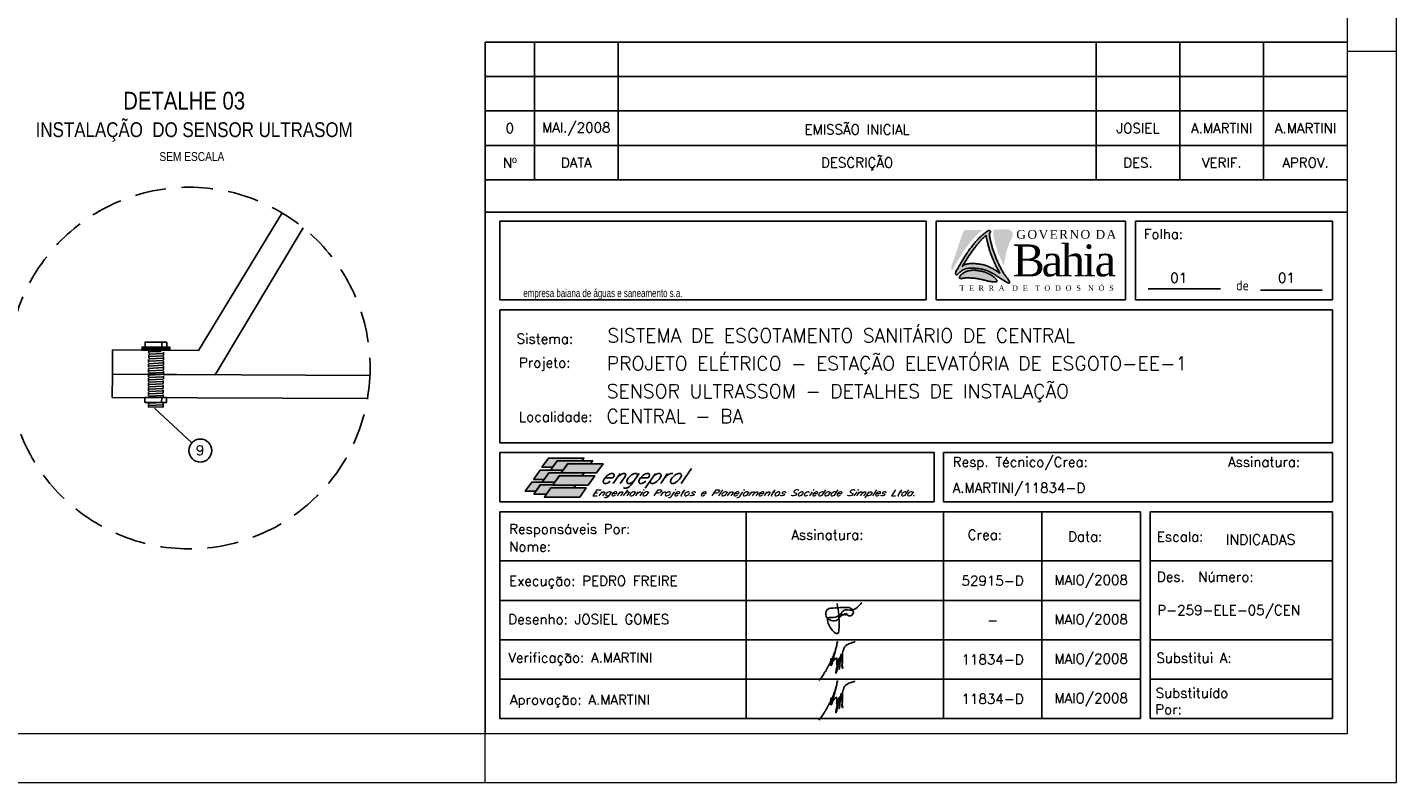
# Model space of a CAD drawing. Header units: millimetres. Extents: x 231 to 651, y 33 to 330.
# Tile 2 of 3: x 373 to 651, y 33 to 187. Entities that reach past the tile are written whole.
import ezdxf
from ezdxf.enums import TextEntityAlignment as Align

# ---------------------------------------------------------------- set-up
doc = ezdxf.new("R2010")
doc.units = ezdxf.units.MM
doc.linetypes.add('HIDDEN', pattern=[9.525, 6.35, -3.175])
for name, color, linetype in [('CARIMBO', 7, 'Continuous'), ('LOGOTIPO', 255, 'Continuous'), ('M_EXT_02', 2, 'Continuous'), ('TEXTO PROJ', 2, 'Continuous')]:
    doc.layers.add(name, color=color, linetype=linetype)
doc.layers.add('PADRÃO', color=7, linetype='Continuous', lineweight=9)
doc.styles.add('ARIAL', font='ARIALN.TTF')
doc.styles.add('ISOCP', font='ARIAL.TTF')
doc.styles.add('ROMAMS', font='ROMANS.shx')
doc.styles.add('ROMANS', font='ROMANS.SHX')
pattern_1 = [(2.73099, (-788.08273, -347.0453), (-0.02269176, 0.47570892), [])]

# ---------------------------------------------------------------- blocks, each defined once
blk = doc.blocks.new('A$C25731E86')
at = {"layer": 'LOGOTIPO'}
for color, points in [(182, [(32.3, -24.6), (33, -23.7), (33.6, -22.9), (34.3, -22), (34.9, -21.2), (35.5, -20.5), (36.1, -19.8), (36.7, -19.1), (37.3, -18.4), (37.9, -17.7), (38.5, -17), (39.1, -16.4), (39.7, -15.7), (40.3, -15.1), (40.9, -14.4), (41.6, -13.8), (42.3, -13.1), (42.9, -12.5), (43.7, -11.9), (44.4, -11.2), (45.1, -10.6), (45.9, -10), (46.6, -9.4), (47.3, -8.9), (47.4, -8.8), (30.2, -8.8), (27.7, -10.6), (25.8, -15.8), (22.3, -25.7), (19.3, -35.3), (15.4, -45.6), (15.4, -48.2), (15.4, -49.4), (16.7, -49.4), (17.7, -47.8), (19.1, -45.3), (20.4, -42.9), (21.7, -40.7), (23, -38.6), (24.2, -36.7), (25.3, -34.9), (26.4, -33.2), (27.4, -31.7), (28.3, -30.3), (29.2, -29), (30, -27.7), (30.8, -26.6), (31.6, -25.6)]), (182, [(68.7, -45.1), (68.1, -43.9), (67.6, -42.7), (67, -41.6), (66.5, -40.4), (66, -39.2), (65.5, -38.1), (65, -37), (64.6, -36), (64.2, -35), (63.8, -34.1), (63.4, -33.1), (63, -32.2), (62.7, -31.3), (62.4, -30.4), (62.1, -29.5), (61.8, -28.6), (61.5, -27.6), (61.2, -26.7), (60.9, -25.7), (60.6, -24.8), (60.3, -23.9), (60.1, -23), (59.9, -22.1), (59.6, -21.3), (59.4, -20.4), (59.2, -19.7), (59, -18.9), (58.9, -18.2), (58.7, -17.5), (58.6, -16.8), (58.4, -16.2), (58.3, -15.6), (58.2, -15.1), (58.1, -14.6), (58, -14.1), (58, -8.8), (68.1, -8.2), (73.4, -8.4), (76.7, -10), (78, -13.4), (77.1, -16.8), (74.3, -22.1), (71.4, -30.6)]), (11, [(23.7, -57.7), (23.8, -57.9), (23.9, -58), (24.1, -58.1), (24.3, -58.2), (24.5, -58.3), (24.8, -58.3), (25.1, -58.3), (25.4, -58.3), (25.7, -58.2), (26.1, -58.2), (26.5, -58.1), (27, -58), (27.4, -57.9), (27.9, -57.8), (28.5, -57.7), (29, -57.6), (29.6, -57.5), (30.2, -57.5), (30.9, -57.5), (31.6, -57.5), (32.3, -57.5), (33, -57.5), (33.8, -57.6), (34.7, -57.6), (35.5, -57.7), (36.4, -57.7), (37.4, -57.8), (38.4, -57.9), (39.4, -58), (40.4, -58.1), (41.4, -58.2), (42.4, -58.4), (43.5, -58.6), (44.5, -58.8), (45.6, -59.1), (46.6, -59.3), (47.6, -59.6), (48.5, -59.8), (49.5, -60), (50.4, -60.3), (51.2, -60.5), (52, -60.7), (52.8, -60.8), (53.5, -61), (54.2, -61.1), (54.8, -61.2), (55.5, -61.3), (56, -61.4), (56.6, -61.5), (57.1, -61.6), (57.6, -61.6), (58.1, -61.7), (58.5, -61.7), (58.9, -61.7), (59.3, -61.7), (59.6, -61.7), (60, -61.7), (60.3, -61.7), (60.5, -61.7), (60.8, -61.7), (61, -61.6), (61.2, -61.6), (61.3, -61.5), (61.5, -61.4), (61.6, -61.3), (61.7, -61.2), (61.7, -61.1), (61.8, -60.9), (61.8, -60.8), (61.7, -60.6), (61.7, -60.4), (61.6, -60.2), (61.5, -59.9), (61.4, -59.7), (61.2, -59.4), (61, -59.1), (60.8, -58.8), (60.6, -58.5), (60.3, -58.2), (60, -57.9), (59.6, -57.5), (59.2, -57.2), (58.8, -56.8), (58.3, -56.4), (57.8, -56), (57.3, -55.6), (56.7, -55.3), (56.2, -54.9), (55.5, -54.5), (54.9, -54.1), (54.2, -53.7), (53.5, -53.4), (52.7, -53), (52, -52.7), (51.2, -52.4), (50.4, -52.1), (49.7, -51.8), (48.9, -51.5), (48.1, -51.3), (47.3, -51.1), (46.5, -50.9), (45.7, -50.7), (44.9, -50.6), (44.2, -50.4), (43.4, -50.3), (42.7, -50.2), (42, -50.1), (41.3, -50), (40.6, -50), (39.9, -49.9), (39.2, -49.9), (38.5, -49.9), (37.7, -49.9), (37, -49.9), (36.2, -49.9), (35.5, -50), (34.7, -50.1), (33.9, -50.2), (33.2, -50.3), (32.5, -50.5), (31.8, -50.7), (31.1, -50.9), (30.5, -51.1), (29.8, -51.4), (29.2, -51.7), (28.6, -52), (28.1, -52.3), (27.5, -52.6), (27, -53), (26.5, -53.4), (26.1, -53.8), (25.7, -54.2), (25.3, -54.6), (24.9, -54.9), (24.6, -55.3), (24.3, -55.7), (24.1, -56), (23.9, -56.3), (23.8, -56.6), (23.7, -56.9), (23.6, -57.1), (23.6, -57.4), (23.6, -57.6)])]:
    blk.add_hatch(color=color, dxfattribs=at).paths.add_polyline_path(points)
h = blk.add_hatch(color=156, dxfattribs=at)
h.paths.add_polyline_path([(69.3, -60.5), (68.6, -60.1), (67.8, -59.7), (67, -59.2), (66.2, -58.6), (65.3, -58.1), (64.5, -57.6), (63.6, -57), (62.7, -56.4), (61.8, -55.8), (60.9, -55.2), (60, -54.6), (59.1, -54.1), (58.1, -53.5), (57.2, -52.9), (56.2, -52.4), (55.2, -51.9), (54.2, -51.4), (53.2, -50.9), (52.2, -50.5), (51.1, -50.1), (50.1, -49.7), (49, -49.4), (47.9, -49.1), (46.7, -48.8), (45.6, -48.6), (44.5, -48.4), (43.4, -48.2), (42.3, -48.1), (41.2, -48), (40.2, -47.9), (39.2, -47.8), (38.2, -47.7), (37.3, -47.7), (36.5, -47.7), (35.6, -47.7), (34.8, -47.7), (34.1, -47.8), (33.4, -47.8), (32.7, -47.9), (32, -48), (31.4, -48.1), (30.8, -48.2), (30.2, -48.4), (29.6, -48.5), (29, -48.7), (28.5, -49), (28, -49.2), (27.4, -49.5), (26.9, -49.8), (26.4, -50.1), (25.9, -50.4), (25.4, -50.8), (25, -51.1), (24.6, -51.5), (24.2, -51.8), (23.8, -52.2), (23.4, -52.5), (23.1, -52.9), (22.6, -53.4), (22.1, -53.9), (21.6, -54.2), (21, -54.4), (20.3, -54.3), (19.8, -53.9), (19.7, -53.3), (19.8, -52.8), (19.9, -52.2), (20.1, -51.4), (20.5, -50.4), (21.9, -47.9), (23.3, -45.5), (24.6, -43.3), (25.8, -41.2), (27, -39.3), (28.1, -37.5), (29.2, -35.8), (30.2, -34.3), (31.1, -32.9), (32, -31.6), (32.9, -30.4), (33.7, -29.2), (34.4, -28.2), (35.1, -27.2), (35.8, -26.3), (36.5, -25.5), (37.1, -24.6), (37.7, -23.9), (38.4, -23.1), (39, -22.4), (39.6, -21.7), (40.1, -21), (40.7, -20.3), (41.3, -19.6), (41.9, -19), (42.5, -18.3), (43.2, -17.7), (43.8, -17), (44.4, -16.4), (45.1, -15.7), (45.8, -15.1), (46.5, -14.5), (47.2, -13.8), (48, -13.2), (48.7, -12.6), (49.4, -12), (50.2, -11.5), (50.8, -11), (51.4, -10.6), (52, -10.2), (52.7, -9.8), (53.4, -9.5), (54, -9.4), (54.6, -9.6), (55, -10), (55.2, -10.6), (55.1, -11.3), (54.8, -11.7), (54.6, -12), (54.6, -12.1), (54.5, -12.2), (54.4, -12.4), (54.3, -12.5), (54.3, -12.6), (54.2, -12.8), (54.2, -12.9), (54.1, -13.1), (54.1, -13.3), (54.1, -13.5), (54.1, -13.8), (54.2, -14), (54.2, -14.4), (54.2, -14.7), (54.3, -15.1), (54.4, -15.5), (54.4, -16), (54.5, -16.5), (54.6, -17), (54.8, -17.5), (54.9, -18.1), (55, -18.7), (55.2, -19.4), (55.3, -20.1), (55.5, -20.8), (55.7, -21.6), (55.9, -22.3), (56.1, -23.2), (56.3, -24), (56.5, -24.9), (56.8, -25.8), (57, -26.7), (57.3, -27.6), (57.6, -28.6), (57.9, -29.5), (58.2, -30.5), (58.5, -31.4), (58.8, -32.3), (59.2, -33.2), (59.5, -34.1), (59.8, -35), (60.2, -36), (60.6, -36.9), (61, -37.9), (61.4, -38.9), (61.9, -40), (62.4, -41.1), (62.9, -42.3), (63.5, -43.5), (64, -44.6), (64.6, -45.8), (65.2, -47), (65.8, -48.1), (66.4, -49.2), (67, -50.3), (67.7, -51.3), (68.3, -52.3), (68.9, -53.3), (69.5, -54.2), (70.1, -55.1), (70.7, -55.9), (71.2, -56.6), (71.8, -57.3), (72.3, -58), (72.7, -58.6), (73.2, -59.1), (73.5, -59.6), (73.8, -60.1), (74.2, -60.7), (74.5, -61.3), (74.7, -61.8), (74.6, -62.4), (74.2, -62.7), (73.7, -62.8), (73.1, -62.7), (72.6, -62.5), (72.2, -62.3), (71.6, -62), (70.9, -61.6), (70.5, -61.3), (69.9, -60.9)])
h.paths.add_polyline_path([(59.1, -41.9), (59.6, -43), (60.2, -44.2), (60.7, -45.4), (61.3, -46.6), (61.9, -47.7), (62.5, -48.9), (64.6, -52.7), (64, -52.3), (63.1, -51.7), (62.2, -51.1), (61.3, -50.5), (60.4, -49.9), (59.4, -49.4), (58.5, -48.8), (57.5, -48.2), (56.6, -47.7), (55.6, -47.2), (54.6, -46.7), (53.6, -46.2), (52.6, -45.8), (51.5, -45.4), (50.5, -45), (49.4, -44.7), (48.3, -44.4), (47.1, -44.1), (46, -43.9), (44.9, -43.7), (43.7, -43.5), (42.6, -43.4), (41.6, -43.3), (40.5, -43.2), (39.6, -43.1), (38.6, -43), (37.7, -43), (36.8, -43), (36, -43), (35.2, -43), (34.5, -43.1), (33.7, -43.1), (33.1, -43.2), (32.4, -43.3), (31.8, -43.4), (31.2, -43.5), (30.6, -43.7), (30, -43.8), (29.4, -44), (28.9, -44.3), (28.3, -44.5), (27.8, -44.8), (27.3, -45.1), (27.1, -45.2), (27.6, -44.3), (28.9, -42.2), (30.1, -40.3), (31.2, -38.5), (32.3, -36.8), (33.3, -35.3), (34.2, -33.9), (35.1, -32.6), (35.9, -31.4), (36.7, -30.3), (37.5, -29.2), (38.2, -28.2), (38.9, -27.3), (39.5, -26.5), (40.2, -25.7), (40.8, -24.9), (41.4, -24.1), (42, -23.4), (42.6, -22.7), (43.2, -22), (43.8, -21.3), (44.4, -20.6), (45, -20), (45.6, -19.3), (46.2, -18.7), (46.8, -18), (47.5, -17.4), (48.2, -16.8), (48.8, -16.1), (49.6, -15.5), (50.8, -14.4), (50.8, -14.5), (50.8, -14.8), (50.9, -15.1), (50.9, -15.5), (51, -15.9), (51, -16.3), (51.1, -16.7), (51.2, -17.2), (51.3, -17.7), (51.4, -18.3), (51.6, -18.9), (51.7, -19.5), (51.9, -20.2), (52, -20.8), (52.2, -21.6), (52.4, -22.3), (52.6, -23.1), (52.8, -23.9), (53, -24.8), (53.2, -25.6), (53.5, -26.5), (53.7, -27.5), (54, -28.4), (54.3, -29.3), (54.6, -30.3), (54.9, -31.2), (55.2, -32.2), (55.5, -33.1), (55.8, -34), (56.2, -34.9), (56.5, -35.8), (56.9, -36.7), (57.3, -37.7), (57.7, -38.7), (58.1, -39.7), (58.6, -40.8)], flags=16)
at = {"layer": 'LOGOTIPO', "color": 170}
for points in [[(20.5, -50.4), (20.1, -51.4), (19.9, -52.2), (19.8, -52.8), (19.7, -53.3), (19.8, -53.6), (19.9, -53.9), (20, -54.1), (20.2, -54.2), (20.4, -54.3), (20.6, -54.3), (20.8, -54.4), (21, -54.4), (21.2, -54.3), (21.4, -54.2), (21.7, -54.1), (21.9, -53.9), (22.2, -53.7), (22.5, -53.5), (22.8, -53.2), (23.1, -52.9), (23.4, -52.5), (23.8, -52.2), (24.2, -51.8), (24.6, -51.5), (25, -51.1), (25.4, -50.8), (25.9, -50.4), (26.4, -50.1), (26.9, -49.8), (27.4, -49.5), (28, -49.2), (28.5, -49), (29, -48.7), (29.6, -48.5), (30.2, -48.4), (30.8, -48.2), (31.4, -48.1), (32, -48), (32.7, -47.9), (33.4, -47.8), (34.1, -47.8), (34.8, -47.7), (35.6, -47.7), (36.5, -47.7), (37.3, -47.7), (38.2, -47.7), (39.2, -47.8), (40.2, -47.9), (41.2, -48), (42.3, -48.1), (43.4, -48.2), (44.5, -48.4), (45.6, -48.6), (46.7, -48.8), (47.9, -49.1), (49, -49.4), (50.1, -49.7), (51.1, -50.1), (52.2, -50.5), (53.2, -50.9), (54.2, -51.4), (55.2, -51.9), (56.2, -52.4), (57.2, -52.9), (58.1, -53.5), (59.1, -54.1), (60, -54.6), (60.9, -55.2), (61.8, -55.8), (62.7, -56.4), (63.6, -57), (64.5, -57.6), (65.3, -58.1), (66.2, -58.6), (67, -59.2), (67.8, -59.7), (68.6, -60.1), (69.3, -60.5), (69.9, -60.9), (70.5, -61.3), (70.9, -61.6), (71.4, -61.8), (71.7, -62), (72, -62.2), (72.3, -62.4), (72.5, -62.5), (72.7, -62.6), (72.9, -62.6), (73.1, -62.7), (73.2, -62.7), (73.4, -62.8), (73.5, -62.8), (73.7, -62.8), (73.8, -62.8), (73.9, -62.8), (74, -62.8), (74.1, -62.7), (74.2, -62.7), (74.3, -62.7), (74.3, -62.6), (74.4, -62.6), (74.5, -62.5), (74.5, -62.4), (74.6, -62.3), (74.6, -62.2), (74.6, -62), (74.6, -61.9), (74.6, -61.6), (74.5, -61.4), (74.5, -61.1), (74.3, -60.8), (74.1, -60.5), (73.8, -60.1), (73.5, -59.6), (73.2, -59.1), (72.7, -58.6), (72.3, -58), (71.8, -57.3), (71.2, -56.6), (70.7, -55.9), (70.1, -55.1), (69.5, -54.2), (68.9, -53.3), (68.3, -52.3), (67.7, -51.3), (67, -50.3), (66.4, -49.2), (65.8, -48.1), (65.2, -47), (64.6, -45.8), (64, -44.6), (63.5, -43.5), (62.9, -42.3), (62.4, -41.1), (61.9, -40), (61.4, -38.9), (61, -37.9), (60.6, -36.9), (60.2, -36), (59.8, -35), (59.5, -34.1), (59.2, -33.2), (58.8, -32.3), (58.5, -31.4), (58.2, -30.5), (57.9, -29.5), (57.6, -28.6), (57.3, -27.6), (57, -26.7), (56.8, -25.8), (56.5, -24.9), (56.3, -24), (56.1, -23.2), (55.9, -22.3), (55.7, -21.6), (55.5, -20.8), (55.3, -20.1), (55.2, -19.4), (55, -18.7), (54.9, -18.1), (54.8, -17.5), (54.6, -17), (54.5, -16.5), (54.4, -16), (54.4, -15.5), (54.3, -15.1), (54.2, -14.7), (54.2, -14.4), (54.2, -14), (54.1, -13.8), (54.1, -13.5), (54.1, -13.3), (54.1, -13.1), (54.2, -12.9), (54.2, -12.8), (54.3, -12.6), (54.3, -12.5), (54.4, -12.4), (54.5, -12.2), (54.6, -12.1), (54.6, -12), (54.7, -11.9), (54.8, -11.8), (54.9, -11.6), (55, -11.5), (55, -11.3), (55.1, -11.2), (55.1, -11), (55.1, -10.8), (55.2, -10.7), (55.2, -10.5), (55.1, -10.4), (55.1, -10.2), (55, -10.1), (55, -10), (54.9, -9.8), (54.8, -9.7), (54.6, -9.7), (54.5, -9.6), (54.3, -9.5), (54.2, -9.5), (54, -9.5), (53.8, -9.5), (53.5, -9.5), (53.2, -9.6), (52.9, -9.7), (52.5, -9.9), (52, -10.2), (51.4, -10.6), (50.8, -11), (50.2, -11.5), (49.4, -12), (48.7, -12.6), (48, -13.2), (47.2, -13.8), (46.5, -14.5), (45.8, -15.1), (45.1, -15.7), (44.4, -16.4), (43.8, -17), (43.2, -17.7), (42.5, -18.3), (41.9, -19), (41.3, -19.6), (40.7, -20.3), (40.1, -21), (39.6, -21.7), (39, -22.4), (38.4, -23.1), (37.7, -23.9), (37.1, -24.6), (36.5, -25.5), (35.8, -26.3), (35.1, -27.2), (34.4, -28.2), (33.7, -29.2), (32.9, -30.4), (32, -31.6), (31.1, -32.9), (30.2, -34.3), (29.2, -35.8), (28.1, -37.5), (27, -39.3), (25.8, -41.2), (24.6, -43.3), (23.3, -45.5), (21.9, -47.9), (20.5, -50.4)], [(27.1, -45.2), (27.3, -45.1), (27.8, -44.8), (28.3, -44.5), (28.9, -44.3), (29.4, -44), (30, -43.8), (30.6, -43.7), (31.2, -43.5), (31.8, -43.4), (32.4, -43.3), (33.1, -43.2), (33.7, -43.1), (34.5, -43.1), (35.2, -43), (36, -43), (36.8, -43), (37.7, -43), (38.6, -43), (39.6, -43.1), (40.5, -43.2), (41.6, -43.3), (42.6, -43.4), (43.7, -43.5), (44.9, -43.7), (46, -43.9), (47.1, -44.1), (48.3, -44.4), (49.4, -44.7), (50.5, -45), (51.5, -45.4), (52.6, -45.8), (53.6, -46.2), (54.6, -46.7), (55.6, -47.2), (56.6, -47.7), (57.5, -48.2), (58.5, -48.8), (59.4, -49.4), (60.4, -49.9), (61.3, -50.5), (62.2, -51.1), (63.1, -51.7), (64, -52.3), (64.6, -52.7), (62.5, -48.9), (61.9, -47.7), (61.3, -46.6), (60.7, -45.4), (60.2, -44.2), (59.6, -43), (59.1, -41.9), (58.6, -40.8), (58.1, -39.7), (57.7, -38.7), (57.3, -37.7), (56.9, -36.7), (56.5, -35.8), (56.2, -34.9), (55.8, -34), (55.5, -33.1), (55.2, -32.2), (54.9, -31.2), (54.6, -30.3), (54.3, -29.3), (54, -28.4), (53.7, -27.5), (53.5, -26.5), (53.2, -25.6), (53, -24.8), (52.8, -23.9), (52.6, -23.1), (52.4, -22.3), (52.2, -21.6), (52, -20.8), (51.9, -20.2), (51.7, -19.5), (51.6, -18.9), (51.4, -18.3), (51.3, -17.7), (51.2, -17.2), (51.1, -16.7), (51, -16.3), (51, -15.9), (50.9, -15.5), (50.9, -15.1), (50.8, -14.8), (50.8, -14.5), (50.8, -14.4), (49.6, -15.5), (48.8, -16.1), (48.2, -16.8), (47.5, -17.4), (46.8, -18), (46.2, -18.7), (45.6, -19.3), (45, -20), (44.4, -20.6), (43.8, -21.3), (43.2, -22), (42.6, -22.7), (42, -23.4), (41.4, -24.1), (40.8, -24.9), (40.2, -25.7), (39.5, -26.5), (38.9, -27.3), (38.2, -28.2), (37.5, -29.2), (36.7, -30.3), (35.9, -31.4), (35.1, -32.6), (34.2, -33.9), (33.3, -35.3), (32.3, -36.8), (31.2, -38.5), (30.1, -40.3), (28.9, -42.2), (27.6, -44.3), (26.3, -46.5)]]:
    blk.add_lwpolyline(points, dxfattribs=at)
at = {"layer": 'LOGOTIPO', "color": 10}
blk.add_lwpolyline([(23.7, -57.7), (23.8, -57.9), (23.9, -58), (24.1, -58.1), (24.3, -58.2), (24.5, -58.3), (24.8, -58.3), (25.1, -58.3), (25.4, -58.3), (25.7, -58.2), (26.1, -58.2), (26.5, -58.1), (27, -58), (27.4, -57.9), (27.9, -57.8), (28.5, -57.7), (29, -57.6), (29.6, -57.5), (30.2, -57.5), (30.9, -57.5), (31.6, -57.5), (32.3, -57.5), (33, -57.5), (33.8, -57.6), (34.7, -57.6), (35.5, -57.7), (36.4, -57.7), (37.4, -57.8), (38.4, -57.9), (39.4, -58), (40.4, -58.1), (41.4, -58.2), (42.4, -58.4), (43.5, -58.6), (44.5, -58.8), (45.6, -59.1), (46.6, -59.3), (47.6, -59.6), (48.5, -59.8), (49.5, -60), (50.4, -60.3), (51.2, -60.5), (52, -60.7), (52.8, -60.8), (53.5, -61), (54.2, -61.1), (54.8, -61.2), (55.5, -61.3), (56, -61.4), (56.6, -61.5), (57.1, -61.6), (57.6, -61.6), (58.1, -61.7), (58.5, -61.7), (58.9, -61.7), (59.3, -61.7), (59.6, -61.7), (60, -61.7), (60.3, -61.7), (60.5, -61.7), (60.8, -61.7), (61, -61.6), (61.2, -61.6), (61.3, -61.5), (61.5, -61.4), (61.6, -61.3), (61.7, -61.2), (61.7, -61.1), (61.8, -60.9), (61.8, -60.8), (61.7, -60.6), (61.7, -60.4), (61.6, -60.2), (61.5, -59.9), (61.4, -59.7), (61.2, -59.4), (61, -59.1), (60.8, -58.8), (60.6, -58.5), (60.3, -58.2), (60, -57.9), (59.6, -57.5), (59.2, -57.2), (58.8, -56.8), (58.3, -56.4), (57.8, -56), (57.3, -55.6), (56.7, -55.3), (56.2, -54.9), (55.5, -54.5), (54.9, -54.1), (54.2, -53.7), (53.5, -53.4), (52.7, -53), (52, -52.7), (51.2, -52.4), (50.4, -52.1), (49.7, -51.8), (48.9, -51.5), (48.1, -51.3), (47.3, -51.1), (46.5, -50.9), (45.7, -50.7), (44.9, -50.6), (44.2, -50.4), (43.4, -50.3), (42.7, -50.2), (42, -50.1), (41.3, -50), (40.6, -50), (39.9, -49.9), (39.2, -49.9), (38.5, -49.9), (37.7, -49.9), (37, -49.9), (36.2, -49.9), (35.5, -50), (34.7, -50.1), (33.9, -50.2), (33.2, -50.3), (32.5, -50.5), (31.8, -50.7), (31.1, -50.9), (30.5, -51.1), (29.8, -51.4), (29.2, -51.7), (28.6, -52), (28.1, -52.3), (27.5, -52.6), (27, -53), (26.5, -53.4), (26.1, -53.8), (25.7, -54.2), (25.3, -54.6), (24.9, -54.9), (24.6, -55.3), (24.3, -55.7), (24.1, -56), (23.9, -56.3), (23.8, -56.6), (23.7, -56.9), (23.6, -57.1), (23.6, -57.4), (23.6, -57.6)], close=True, dxfattribs=at)
at = {"layer": 'LOGOTIPO', "color": 2, "attachment_point": 1}
for s, insert, char_height, width in [('{\\fTimes New Roman|b0|i0|c238|p18;\\T1.15;GOVERNO DA}', (81.4, -8.9), 9, 124.966), ('{\\fTimes New Roman|b0|i0|c238|p18;\\T0.9;Bahia}', (77.7, -23.6), 32.4, 124.966), ('{\\fTimes New Roman|b0|i0|c238|p18;\\T1.35;T E R R A  D E  T O D O S  N \\fTimes New Roman|b0|i0|c0|p18;Ó \\fTimes New Roman|b0|i0|c238|p18;S}', (23.9, -65.2), 5.4, 151.15)]:
    blk.add_mtext(s, dxfattribs=dict(at, insert=insert, char_height=char_height, width=width))

msp = doc.modelspace()

# ---------------------------------------------------------------- hatches: boundary and pattern name
at = {"linetype": 'HIDDEN', "ltscale": 0.1}
h = msp.add_hatch(dxfattribs=at)
h.set_pattern_fill('ANSI31', color=256, scale=0.15, angle=138.269, style=0)
h.set_pattern_definition([(2.73099, (-788.0607, -342.35004), (-0.02269176, 0.47570892), [])])
h.paths.add_polyline_path([(400.63, 121.03), (397.64, 121.04), (397.62, 116.35), (400.61, 116.33)])
h = msp.add_hatch(dxfattribs=at)
h.set_pattern_fill('ANSI31', color=256, scale=0.15, angle=138.269, style=0)
h.set_pattern_definition(pattern_1)
h.paths.add_polyline_path([(400.61, 116.33), (397.62, 116.35), (397.6, 111.65), (400.59, 111.64)])
h = msp.add_hatch()
h.set_pattern_fill('ANSI31', color=256, scale=0.15, angle=138.269, style=0)
h.set_pattern_definition(pattern_1)
h.paths.add_polyline_path([(400.59, 110.64), (397.59, 110.66), (397.59, 109.74), (400.59, 109.72)])
at = {"layer": 'CARIMBO'}
h = msp.add_hatch(color=82, dxfattribs=at)
h.paths.add_polyline_path([(477.45, 97.48), (479.61, 97.48), (480.52, 98.8), (485.56, 98.8), (485.96, 99.36), (478.78, 99.36)])
h.paths.add_polyline_path([(477.08, 96.92), (475.76, 95.04), (477.92, 95.04), (478.85, 96.36), (481.36, 96.36), (481.75, 96.92), (479.22, 96.92)])
h.paths.add_polyline_path([(475.37, 94.49), (474.05, 92.61), (476.21, 92.61), (477.12, 93.91), (479.67, 93.91), (480.06, 94.49)])
h = msp.add_hatch(color=100, dxfattribs=at)
h.paths.add_polyline_path([(482.66, 98.21), (487.31, 98.21), (487.72, 98.8), (480.54, 98.8), (479.22, 96.92), (481.75, 96.92), (481.77, 96.92)])
h.paths.add_polyline_path([(480.97, 95.77), (485.62, 95.77), (486.01, 96.33), (481.38, 96.33), (481.36, 96.33), (481.39, 96.36), (478.85, 96.36), (477.53, 94.49), (480.06, 94.49), (480.08, 94.49)])
h.paths.add_polyline_path([(479.26, 93.31), (483.91, 93.31), (484.3, 93.89), (479.69, 93.89), (479.67, 93.89), (479.68, 93.91), (477.14, 93.91), (475.82, 92.05), (478.38, 92.05)])
h = msp.add_hatch(color=71, dxfattribs=at)
h.paths.add_polyline_path([(482.68, 98.21), (481.79, 96.92), (481.77, 96.92), (481.39, 96.36), (481.4, 96.36), (481.38, 96.33), (488.54, 96.33), (489.86, 98.21)])
h.paths.add_polyline_path([(486.85, 93.89), (488.17, 95.77), (480.99, 95.77), (480.1, 94.49), (480.08, 94.49), (479.68, 93.91), (479.71, 93.91), (479.69, 93.89)])
h.paths.add_polyline_path([(479.28, 93.31), (478.39, 92.05), (478.38, 92.05), (477.96, 91.44), (485.14, 91.44), (486.46, 93.31)])

# ---------------------------------------------------------------- linework, layer by layer
for points in [[(424.73, 149.13), (407.74, 121.23), (390.29, 121.32)], [(390.29, 121.32), (390.26, 116.38), (411.14, 116.28), (429.02, 146.12)], [(400.32, 121.89), (400.33, 122.89)], [(396.27, 121.63), (401.9, 121.61)], [(442.04, 111.44), (390.24, 111.69), (390.26, 116.38), (442.54, 116.13)], [(400.27, 110.64), (400.28, 111.64)]]:
    msp.add_lwpolyline(points)
for points in [[(396.89, 121.91), (401.29, 121.89), (401.29, 122.88), (396.9, 122.9)], [(401.9, 121.26), (401.9, 121.88), (396.28, 121.91), (396.27, 121.29)], [(396.27, 121.29), (396.28, 121.91), (401.9, 121.88), (401.9, 121.26)], [(396.84, 110.66), (401.23, 110.64), (401.24, 111.63), (396.84, 111.65)], [(397.59, 110.66), (400.59, 110.64), (400.59, 109.72), (397.59, 109.74)]]:
    msp.add_lwpolyline(points, close=True)
at = {"linetype": 'HIDDEN', "ltscale": 0.1}
msp.add_lwpolyline([(397.64, 121.28), (397.6, 111.65), (400.59, 111.64), (400.64, 121.27), (397.64, 121.28)], dxfattribs=at)
at = {"color": 2}
msp.add_circle((539.25, 67.78), 0.0217, dxfattribs=at)
for points in [[(537.98, 67.55), (538.06, 67.32), (538.35, 67.37), (538.37, 67.66), (538.18, 67.74), (537.98, 67.6), (538.44, 67.53), (538.67, 67.51), (538.89, 67.72), (539.04, 67.76), (539.03, 67.64), (538.97, 67.54), (539.24, 67.57), (539.25, 67.72), (539.41, 67.55), (540.64, 67.78), (540.41, 68.64), (538.97, 69.05), (537.01, 68.92), (535.33, 68.56), (535.16, 67.22), (537.41, 66.49), (538.71, 68.44), (540.34, 68.49), (541.81, 69.43), (542.37, 70.01)], [(537.38, 69.8), (537.76, 64.89), (537.52, 63.77), (536.02, 64.89), (535.62, 66.89), (536.66, 67), (538, 67.56)], [(533.7, 54.16), (533.9, 54.48), (534.16, 54.8), (534.45, 55.21), (534.73, 55.66), (535.06, 56.18), (535.36, 56.71), (535.65, 57.26), (535.88, 57.67), (536.12, 58.12), (536.43, 58.8), (536.65, 59.33), (536.92, 60.03), (537.24, 61.18), (537.42, 62.11), (537.32, 61.58), (537.22, 61.08), (537.01, 60.3), (536.83, 59.51), (536.72, 59.01), (536.55, 58.34), (536.41, 57.84), (536.28, 57.46), (536.16, 57.27), (536.11, 57.26), (536.05, 57.39), (536.03, 57.77), (536.07, 58.32), (536.09, 58.61), (536.14, 58.42), (536.16, 58.09), (536.21, 57.91), (536.3, 57.87), (536.49, 58.06), (536.7, 58.31), (536.94, 58.54), (537.11, 58.72), (537.21, 58.76), (537.3, 58.72), (537.32, 58.51), (537.32, 58.21), (537.29, 57.87), (537.28, 57.45), (537.33, 57.61), (537.45, 57.95), (537.61, 58.34), (537.74, 58.66), (537.78, 58.76), (537.85, 58.72), (537.82, 58.49), (537.67, 57.94), (537.54, 57.25), (537.4, 56.63), (537.29, 56.09), (537.12, 55.66), (537.13, 55.87), (537.2, 56.35), (537.31, 56.93), (537.49, 57.53), (537.7, 58.1), (537.86, 58.68), (537.96, 58.91), (538.04, 58.99), (538.06, 58.76), (537.98, 58.31), (537.9, 57.65), (537.84, 57), (537.79, 56.44), (537.82, 56.55), (537.88, 57.02), (537.94, 57.63), (538.04, 58.4), (538.08, 58.91), (538.12, 59.37), (538.18, 59.5), (538.28, 59.47), (538.39, 59.2), (538.4, 58.79), (538.4, 58.29), (538.39, 57.64), (538.46, 57.08), (538.48, 56.67), (538.34, 57.08), (538.44, 57.72), (538.45, 58.42), (538.45, 59.22), (538.48, 59.77), (538.6, 60.3), (538.82, 60.86), (539.16, 61.28), (539.55, 61.52), (539.96, 61.72), (540.28, 61.82), (540.49, 61.93), (540.7, 61.94), (540.87, 62), (540.91, 62.07), (540.9, 62.15)], [(533.7, 46.16), (533.9, 46.48), (534.16, 46.8), (534.45, 47.21), (534.73, 47.66), (535.06, 48.18), (535.36, 48.71), (535.65, 49.26), (535.88, 49.67), (536.12, 50.12), (536.43, 50.8), (536.65, 51.33), (536.92, 52.03), (537.24, 53.18), (537.42, 54.11), (537.32, 53.58), (537.22, 53.08), (537.01, 52.3), (536.83, 51.51), (536.72, 51.01), (536.55, 50.34), (536.41, 49.84), (536.28, 49.46), (536.16, 49.27), (536.11, 49.26), (536.05, 49.39), (536.03, 49.77), (536.07, 50.32), (536.09, 50.61), (536.14, 50.42), (536.16, 50.09), (536.21, 49.91), (536.3, 49.87), (536.49, 50.06), (536.7, 50.31), (536.94, 50.54), (537.11, 50.72), (537.21, 50.76), (537.3, 50.72), (537.32, 50.51), (537.32, 50.21), (537.29, 49.87), (537.28, 49.45), (537.33, 49.61), (537.45, 49.95), (537.61, 50.34), (537.74, 50.66), (537.78, 50.76), (537.85, 50.72), (537.82, 50.49), (537.67, 49.94), (537.54, 49.25), (537.4, 48.63), (537.29, 48.09), (537.12, 47.66), (537.13, 47.87), (537.2, 48.35), (537.31, 48.93), (537.49, 49.53), (537.7, 50.1), (537.86, 50.68), (537.96, 50.91), (538.04, 50.99), (538.06, 50.76), (537.98, 50.31), (537.9, 49.65), (537.84, 49), (537.79, 48.44), (537.82, 48.55), (537.88, 49.02), (537.94, 49.63), (538.04, 50.4), (538.08, 50.91), (538.12, 51.37), (538.18, 51.5), (538.28, 51.47), (538.39, 51.2), (538.4, 50.79), (538.4, 50.29), (538.39, 49.64), (538.46, 49.08), (538.48, 48.67), (538.34, 49.08), (538.44, 49.72), (538.45, 50.42), (538.45, 51.22), (538.48, 51.77), (538.6, 52.3), (538.82, 52.86), (539.16, 53.28), (539.55, 53.52), (539.96, 53.72), (540.28, 53.82), (540.49, 53.93), (540.7, 53.94), (540.87, 54), (540.91, 54.07), (540.9, 54.15)]]:
    msp.add_spline(points, degree=3, dxfattribs=at)
at = {"layer": 'CARIMBO', "color": 4}
for p, q in [((465.92, 183.84), (640.92, 183.84)), ((475.92, 183.84), (475.92, 155.84)), ((492.92, 155.84), (492.92, 183.84)), ((589.92, 155.84), (589.92, 183.84)), ((606.92, 155.84), (606.92, 183.84)), ((623.92, 155.84), (623.92, 183.84)), ((465.92, 176.84), (640.92, 176.84)), ((465.92, 169.84), (640.92, 169.84)), ((465.92, 162.84), (640.92, 162.84)), ((465.92, 155.84), (640.92, 155.84)), ((637.92, 62.46), (600.92, 62.46))]:
    msp.add_line(p, q, dxfattribs=at)
at = {"layer": 'CARIMBO', "color": 6}
for p, q in [((465.92, 149.26), (465.92, 183.84)), ((465.92, 149.26), (465.92, 43.46)), ((640.92, 149.26), (465.92, 149.26)), ((555.45, 147.46), (468.92, 147.46)), ((468.92, 147.46), (468.92, 131.46)), ((555.45, 131.46), (555.45, 147.46)), ((595.92, 147.46), (557.45, 147.46)), ((557.45, 131.46), (557.45, 147.46)), ((595.92, 131.46), (595.92, 147.46)), ((637.92, 147.46), (597.92, 147.46)), ((597.92, 131.46), (597.92, 147.46)), ((637.92, 131.46), (637.92, 147.46)), ((555.45, 131.46), (468.92, 131.46)), ((595.92, 131.46), (557.45, 131.46)), ((637.92, 131.46), (597.92, 131.46)), ((468.92, 129.46), (468.92, 102.46)), ((637.92, 129.46), (468.92, 129.46)), ((637.92, 102.46), (637.92, 129.46)), ((637.92, 102.46), (468.92, 102.46)), ((557.06, 100.46), (468.92, 100.46)), ((468.92, 100.46), (468.92, 90.46)), ((557.06, 90.46), (557.06, 100.46)), ((637.92, 100.46), (558.92, 100.46)), ((558.92, 90.46), (558.92, 100.46)), ((637.92, 90.46), (637.92, 100.46)), ((557.06, 90.46), (468.92, 90.46)), ((637.92, 90.46), (558.92, 90.46)), ((468.92, 88.46), (468.92, 46.46)), ((598.92, 88.46), (468.92, 88.46)), ((518.92, 46.46), (518.92, 88.46)), ((558.92, 46.46), (558.92, 88.46)), ((578.92, 46.46), (578.92, 88.46)), ((598.92, 46.46), (598.92, 88.46)), ((637.92, 88.46), (600.92, 88.46)), ((600.92, 46.46), (600.92, 88.46)), ((637.92, 46.46), (637.92, 88.46)), ((637.92, 46.46), (637.92, 88.46)), ((598.92, 78.46), (468.92, 78.46)), ((637.92, 78.46), (600.92, 78.46)), ((468.92, 46.46), (598.92, 46.46)), ((637.92, 46.46), (600.92, 46.46))]:
    msp.add_line(p, q, dxfattribs=at)
at = {"layer": 'CARIMBO', "color": 3}
for p, q in [((600.46, 133.75), (615.2, 133.75)), ((623.27, 133.47), (635.78, 133.47)), ((598.92, 70.46), (468.92, 70.46)), ((598.92, 62.46), (468.92, 62.46)), ((598.92, 54.46), (468.92, 54.46)), ((637.92, 54.46), (600.92, 54.46))]:
    msp.add_line(p, q, dxfattribs=at)
at = {"layer": 'CARIMBO', "color": 2, "linetype": 'Continuous'}
for points in [[(479.61, 97.48), (480.52, 98.8), (485.56, 98.8), (485.96, 99.36), (478.78, 99.36), (477.45, 97.48), (479.61, 97.48)], [(487.31, 98.21), (482.68, 98.21), (481.79, 96.92), (479.22, 96.92), (480.54, 98.8), (487.72, 98.8), (487.31, 98.21)], [(482.66, 98.21), (489.86, 98.21), (488.54, 96.33), (481.36, 96.33), (482.66, 98.21)], [(481.75, 96.92), (479.22, 96.92), (477.08, 96.92), (475.76, 95.04), (477.92, 95.04), (478.85, 96.36), (481.36, 96.36), (481.75, 96.92)], [(485.62, 95.77), (480.99, 95.77), (480.1, 94.49), (477.53, 94.49), (478.85, 96.36), (481.4, 96.36), (481.38, 96.33), (486.01, 96.33), (485.62, 95.77)], [(480.97, 95.77), (488.17, 95.77), (486.85, 93.89), (479.67, 93.89), (480.97, 95.77)], [(476.21, 92.61), (477.12, 93.91), (479.67, 93.91), (480.06, 94.49), (475.37, 94.49), (474.05, 92.61), (476.21, 92.61)], [(483.91, 93.31), (479.28, 93.31), (478.39, 92.05), (475.82, 92.05), (477.14, 93.91), (479.71, 93.91), (479.69, 93.89), (484.3, 93.89), (483.91, 93.31)], [(479.26, 93.31), (486.46, 93.31), (485.14, 91.44), (477.96, 91.44), (479.26, 93.31)]]:
    msp.add_lwpolyline(points, dxfattribs=at)
at = {"layer": 'M_EXT_02', "linetype": 'HIDDEN'}
msp.add_circle((405.86, 117.64), 36.71, dxfattribs=at)
at = {"layer": 'PADRÃO', "color": 2}
for p, q in [((650.92, 33.46), (650.92, 330.46)), ((465.92, 33.46), (465.92, 43.46)), ((230.92, 33.46), (650.92, 33.46))]:
    msp.add_line(p, q, dxfattribs=at)
at = {"layer": 'PADRÃO', "color": 1}
for p, q in [((640.92, 43.46), (640.92, 320.46)), ((255.92, 43.46), (640.92, 43.46))]:
    msp.add_line(p, q, dxfattribs=at)
at = {"layer": 'PADRÃO', "color": 6}
msp.add_line((465.92, 103.46), (465.92, 43.46), dxfattribs=at)
at = {"layer": 'PADRÃO', "color": 2}
msp.add_lwpolyline([(640.92, 181.96), (650.92, 181.96)], dxfattribs=at)
at = {"layer": 'TEXTO PROJ', "color": 2}
msp.add_lwpolyline([(398.79, 109.46), (406.39, 102.46)], dxfattribs=at)
msp.add_circle((408.12, 100.89), 2.33, dxfattribs=at)

# ---------------------------------------------------------------- block references
at = {"layer": 'LOGOTIPO', "xscale": 0.2000000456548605, "yscale": 0.2000000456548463, "zscale": 0.2000000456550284}
msp.add_blockref('A$C25731E86', (557.45, 147.46), dxfattribs=at)

# ---------------------------------------------------------------- texts
at = {"layer": 'CARIMBO', "color": 2, "style": 'ROMANS'}
for s, p in [('MAI./2008', (484.42, 166.34)), ('EMISSÃO INICIAL', (541.42, 166.34)), ('JOSIEL', (598.42, 166.34)), ('A.MARTINI', (615.42, 166.34)), ('A.MARTINI', (632.42, 166.34)), ('Nº', (470.92, 159.34)), ('DATA', (484.42, 159.34)), ('DESCRIÇÃO', (541.42, 159.34)), ('DES.', (598.42, 159.34)), ('VERIF.', (615.42, 159.34)), ('APROV.', (632.42, 159.34)), ('52915-D', (568.92, 74.46)), ('MAIO/2008', (588.92, 74.46)), ('MAIO/2008', (588.92, 66.46)), ('-', (568.92, 66.46)), ('11834-D', (568.92, 58.46)), ('MAIO/2008', (588.92, 58.46)), ('11834-D', (568.92, 50.46)), ('MAIO/2008', (588.92, 50.46))]:
    msp.add_text(s, height=2, dxfattribs=at).set_placement(p, align=Align.MIDDLE)
for s, p in [('Folha:', (599.61, 143.86)), ('Sistema:', (472.31, 122.58)), ('Projeto:', (472.79, 117.74)), ('Localidade:', (472.79, 106.75)), ('Resp. Técnico/Crea:', (560.81, 97.57)), ('Assinatura:', (616.69, 97.58)), ('A.MARTINI/11834-D', (560.82, 92.31)), ('Responsáveis Por:', (470.79, 83.96)), ('Responsáveis Por:', (470.79, 83.96)), ('Assinatura:', (528.06, 82.78)), ('Crea:', (563.87, 82.78)), ('Data:', (584.24, 82.43)), ('Escala:', (602.26, 82.41)), ('Nome:', (470.79, 80.38)), ('Nome:', (470.79, 80.38)), ('Execução: PEDRO FREIRE', (470.79, 73.42)), ('Des.  Número:', (602.26, 74.26)), ('Desenho: JOSIEL GOMES', (470.62, 65.63)), ('Verificação: A.MARTINI', (470.62, 57.84)), ('Substitui A:', (602.17, 57.78)), ('Substituído ', (602.01, 50.67)), ('Aprovação: A.MARTINI', (470.95, 49.29)), ('Por:', (601.93, 47.33))]:
    msp.add_text(s, height=2, dxfattribs=at).set_placement(p)
at = {"layer": 'CARIMBO', "color": 8, "style": 'ROMANS'}
for s, p in [('01', (604.98, 134.95)), ('01', (626.83, 134.95)), ('P-259-ELE-05/CEN', (602.35, 67.48))]:
    msp.add_text(s, height=2, dxfattribs=at).set_placement(p)
at = {"layer": 'CARIMBO', "color": 174, "style": 'ISOCP', "width": 0.698299}
msp.add_text('empresa baiana de águas e saneamento s.a.', height=1.65, dxfattribs=at).set_placement((473.67, 132.04), (505.98, 132.04), align=Align.FIT)
at = {"layer": 'CARIMBO', "color": 5, "style": 'ROMANS'}
for s, p in [('SISTEMA DE ESGOTAMENTO SANITÁRIO DE CENTRAL', (490.73, 122.84)), ('PROJETO ELÉTRICO - ESTAÇÃO ELEVATÓRIA DE ESGOTO-EE-1', (490.59, 117.18)), ('SENSOR ULTRASSOM - DETALHES DE INSTALAÇÃO', (490.6, 111.53)), ('CENTRAL - BA', (490.55, 106.47))]:
    msp.add_text(s, height=2.8, dxfattribs=at).set_placement(p)
at = {"layer": 'CARIMBO', "color": 74, "style": 'ROMAMS', "oblique": 35}
msp.add_text('engeprol', height=3, dxfattribs=at).set_placement((489.09, 94.22))
at = {"layer": 'CARIMBO', "color": 3, "style": 'ROMAMS', "oblique": 35, "width": 1.121413}
msp.add_text('Engenharia Projetos e Planejamentos Sociedade Simples Ltda.', height=1.2, dxfattribs=at).set_placement((487.51, 91.68), (553.2, 91.68), align=Align.FIT)
at = {"layer": 'CARIMBO', "color": 2, "insert": (618.33, 135.42), "char_height": 2, "width": 25.866, "attachment_point": 1}
msp.add_mtext('\\Fisocp.shx;de', dxfattribs=at)
at = {"layer": 'PADRÃO', "color": 2, "style": 'ROMANS'}
msp.add_text('0', height=2, dxfattribs=at).set_placement((470.92, 166.34), align=Align.MIDDLE)
at = {"layer": 'PADRÃO', "color": 8, "style": 'ROMANS'}
msp.add_text('INDICADAS', height=2.1, dxfattribs=at).set_placement((616.25, 81.76))
at = {"layer": 'TEXTO PROJ', "color": 2}
for s, height, style, p in [('DETALHE 03', 3.6, 'ARIAL', (392.46, 170.13)), ('INSTALAÇÃO  DO SENSOR ULTRASOM', 3, 'ARIAL', (374.7, 164.54)), ('SEM ESCALA', 1.8, 'ARIAL', (399.81, 159.68)), ('9', 2, 'ROMANS', (407.21, 99.94))]:
    msp.add_text(s, height=height, dxfattribs=dict(at, style=style)).set_placement(p)

doc.saveas('drawing.dxf')
